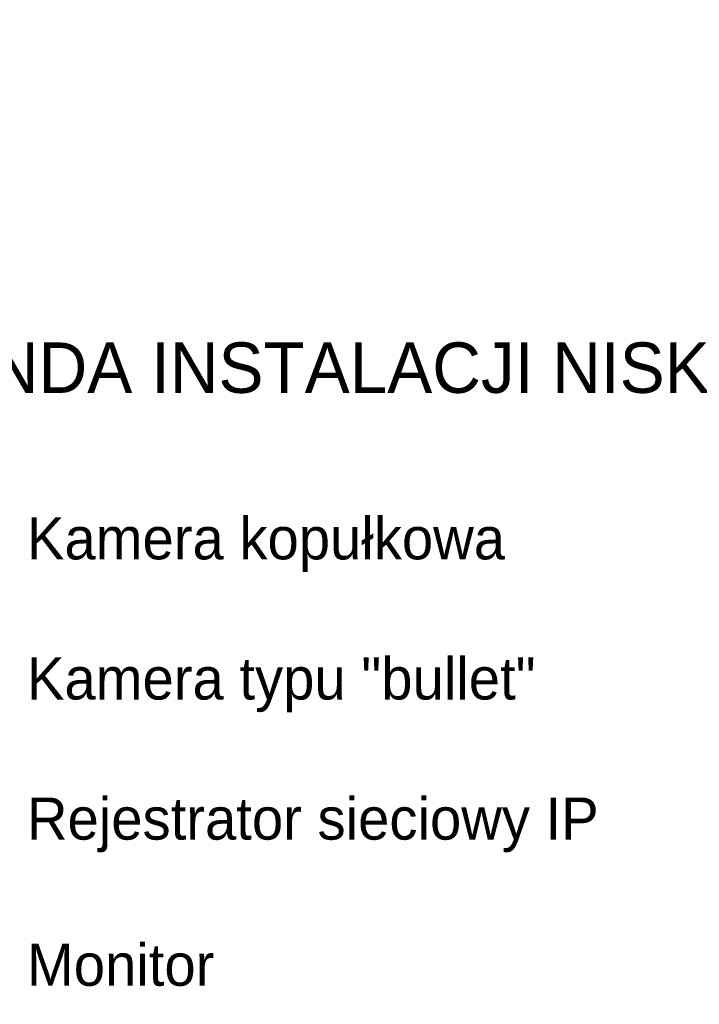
# Model space of a CAD drawing. Header units: centimetres. Extents: x 74448 to 96987, y -37016 to -10817.
# Tile 16 of 174: x 76002 to 76329, y -36506 to -36032. Entities that reach past the tile are written whole.
import ezdxf
from ezdxf.enums import TextEntityAlignment as Align

# ---------------------------------------------------------------- set-up
doc = ezdxf.new("R2010")
doc.units = ezdxf.units.CM
doc.header["$LTSCALE"] = 0.02
doc.layers.add('CCTV', color=7, linetype='Continuous', lineweight=25)
doc.styles.add('Tomasz_W legenda', font='TCM_____.TTF')

msp = doc.modelspace()

# ---------------------------------------------------------------- texts
at = {"layer": 'CCTV', "style": 'Tomasz_W legenda'}
msp.add_text('LEGENDA INSTALACJI NISKOPRĄDOWEJ:', height=24.3, dxfattribs=at).set_placement((76226.78, -36199.76), align=Align.MIDDLE_CENTER)
at = {"layer": 'CCTV', "ltscale": 0.5, "char_height": 20.25, "width": 630.8743, "attachment_point": 4, "line_spacing_factor": 0.825, "style": 'Tomasz_W legenda'}
for s, insert in [('Kamera kopułkowa ', (76005.42, -36285.04)), ('Kamera typu "bullet" ', (76005.42, -36352.54)), ('Rejestrator sieciowy IP ', (76005.42, -36420.04)), ('Monitor ', (76005.42, -36487.54))]:
    msp.add_mtext(s, dxfattribs=dict(at, insert=insert))

doc.saveas('drawing.dxf')
